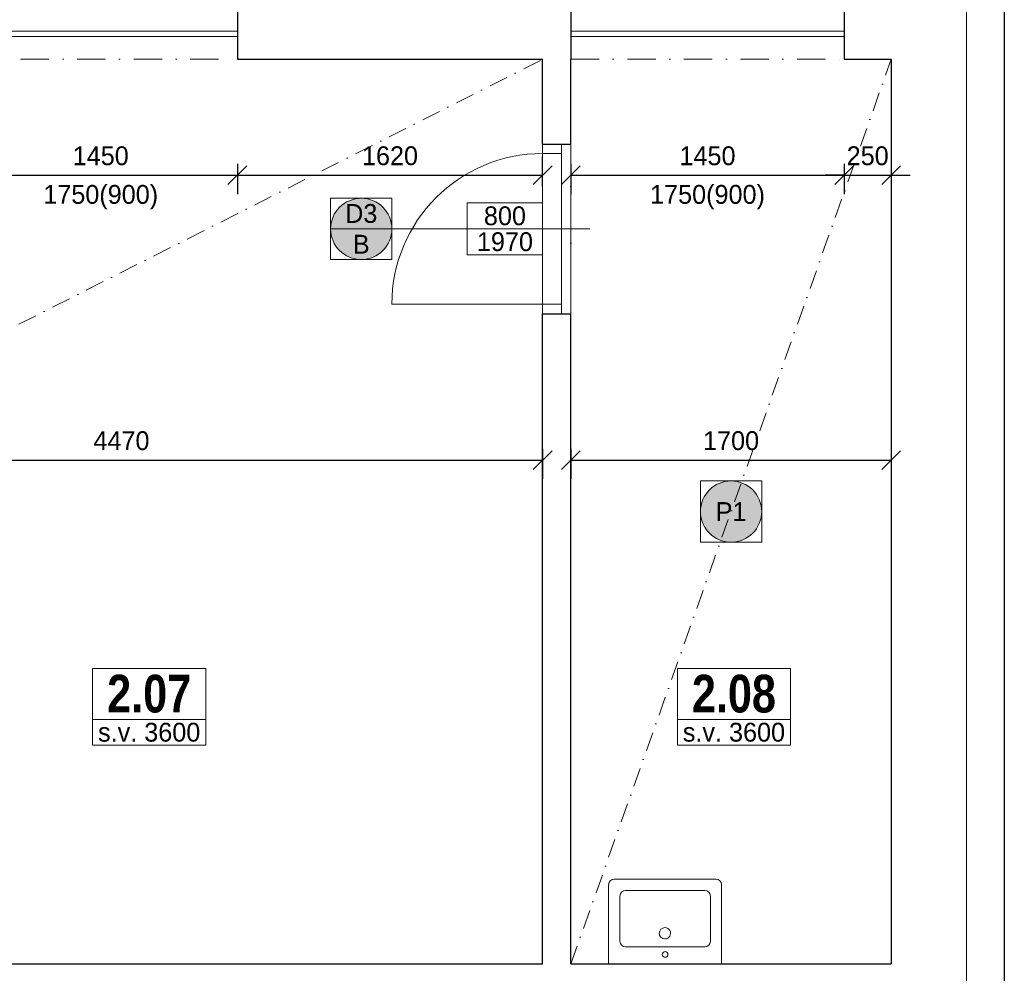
# Model space of a CAD drawing. Header units: millimetres. Extents: x -65956 to 5894746, y -14679 to 163521.
# Tile 59 of 89: x 24875 to 30100, y 4513 to 9573. Entities that reach past the tile are written whole.
import ezdxf

# ---------------------------------------------------------------- set-up
doc = ezdxf.new("R2010")
doc.units = ezdxf.units.MM
doc.linetypes.add('ACAD_ISO03W100', pattern=[30, 12, -18])
doc.linetypes.add('ČERCHOVANÁ', pattern=[1, 0.5, -0.25, 0, -0.25])
doc.layers.get('0').update_dxf_attribs({"lineweight": 5})
doc.layers.get('Defpoints').update_dxf_attribs({"color": 2, "lineweight": 30})
doc.layers.add('- pomocna', color=232, linetype='Continuous', lineweight=0, plot=False)
for name, color, linetype, lineweight in [('- popis', 7, 'Continuous', 0), ('- zariadenie', 30, 'Continuous', 0), ('Bodko ciarkovana T', 200, 'ČERCHOVANÁ', 0), ('H popisky', 30, 'Continuous', 25), ('H stavba', 82, 'Continuous', 30), ('KOTY', 51, 'Continuous', 5), ('m_popis', 7, 'Continuous', 0), ('otvor', 163, 'Continuous', 5), ('RE-buranie', 41, 'Continuous', 18), ('Tbč stavba', 4, 'ČERCHOVANÁ', 0), ('Tč stavba', 7, 'ACAD_ISO03W100', 5), ('VT kóty', 51, 'Continuous', 5), ('VT sanita', 210, 'Continuous', 5)]:
    doc.layers.add(name, color=color, linetype=linetype, lineweight=lineweight)
doc.styles.add('1-100_te_2mm_200', font='technic_.ttf', dxfattribs={"height": 200})
doc.styles.add('1-20_ce_5mm_100', font='GOTHIC.TTF', dxfattribs={"height": 100})
doc.styles.add('1-50_ce_2mm_100', font='GOTHIC.TTF', dxfattribs={"height": 100})
doc.dimstyles.new('technic_1-100', dxfattribs={"dimtxt": 200, "dimasz": 240, "dimexe": 300, "dimexo": 200, "dimgap": 100, "dimtad": 1, "dimdec": 1, "dimrnd": 0.5, "dimtxsty": '1-100_te_2mm_200', "dimblk": 'OBLIQUE', "dimcen": 2.5, "dimclrd": 256, "dimclrt": 256, "dimadec": 0, "dimazin": 0, "dimtfac": 1, "dimtdec": 1, "dimtix": 1, "dimtmove": 1, "dimatfit": 3, "dimldrblk": 'OBLIQUE', "dimfxl": 400, "dimfxlon": 1, "dimarcsym": 0})

# ---------------------------------------------------------------- blocks, each defined once
blk = doc.blocks.new('_Oblique')
at = {"color": 0, "linetype": 'ByBlock', "lineweight": -2}
blk.add_line((-0.5, -0.5), (0.5, 0.5), dxfattribs=at)
blk = doc.blocks.new('*D313')
at = {"layer": 'Defpoints', "color": 0, "transparency": 16777216}
for p in [(24580.1, 9363.3), (26030.1, 9363.3), (26030.1, 8748)]:
    blk.add_point(p, dxfattribs=at)
at = {"layer": 'KOTY', "color": 0, "lineweight": -2, "transparency": 16777216}
for p, q in [((24580.1, 8808), (24580.1, 8648)), ((26030.1, 8808), (26030.1, 8648))]:
    blk.add_line(p, q, dxfattribs=at)
at = {"layer": 'KOTY', "lineweight": -2, "transparency": 16777216}
blk.add_line((24580.1, 8748), (26030.1, 8748), dxfattribs=at)
at = {"layer": 'KOTY', "lineweight": -2, "transparency": 16777216, "xscale": 100, "yscale": 100, "zscale": 100, "rotation": 180}
blk.add_blockref('_Oblique', (24580.1, 8748), dxfattribs=at)
at = {"layer": 'KOTY', "lineweight": -2, "transparency": 16777216, "xscale": 100, "yscale": 100, "zscale": 100}
blk.add_blockref('_Oblique', (26030.1, 8748), dxfattribs=at)
at = {"layer": 'KOTY', "transparency": 16777216, "char_height": 100, "attachment_point": 5, "style": '1-20_ce_5mm_100'}
for s, insert in [('1450', (25305.1, 8850.6)), ('1750(900)', (25305.1, 8631.3))]:
    blk.add_mtext(s, dxfattribs=dict(at, insert=insert))
blk = doc.blocks.new('*D314')
at = {"layer": 'Defpoints', "color": 0, "transparency": 16777216}
for p in [(26030.1, 9363.3), (27650.1, 8748), (27650.1, 8013.3)]:
    blk.add_point(p, dxfattribs=at)
at = {"layer": 'KOTY', "color": 0, "lineweight": -2, "transparency": 16777216}
for p, q in [((27650.1, 8688), (27650.1, 8848)), ((26030.1, 8808), (26030.1, 8648))]:
    blk.add_line(p, q, dxfattribs=at)
at = {"layer": 'KOTY', "lineweight": -2, "transparency": 16777216}
blk.add_line((26030.1, 8748), (27650.1, 8748), dxfattribs=at)
at = {"layer": 'KOTY', "lineweight": -2, "transparency": 16777216, "xscale": 100, "yscale": 100, "zscale": 100, "rotation": 180}
blk.add_blockref('_Oblique', (26030.1, 8748), dxfattribs=at)
at = {"layer": 'KOTY', "lineweight": -2, "transparency": 16777216, "xscale": 100, "yscale": 100, "zscale": 100}
blk.add_blockref('_Oblique', (27650.1, 8748), dxfattribs=at)
at = {"layer": 'KOTY', "transparency": 16777216, "insert": (26840.1, 8850.6), "char_height": 100, "attachment_point": 5, "style": '1-20_ce_5mm_100'}
blk.add_mtext('1620', dxfattribs=at)
blk = doc.blocks.new('*D315')
at = {"layer": 'Defpoints', "color": 0, "transparency": 16777216}
for p in [(23180.1, 9363.3), (27650.1, 8013.3), (27650.1, 7236.5)]:
    blk.add_point(p, dxfattribs=at)
at = {"layer": 'KOTY', "color": 0, "lineweight": -2, "transparency": 16777216}
for p, q in [((23180.1, 7296.5), (23180.1, 7136.5)), ((27650.1, 7296.5), (27650.1, 7136.5))]:
    blk.add_line(p, q, dxfattribs=at)
at = {"layer": 'KOTY', "lineweight": -2, "transparency": 16777216}
blk.add_line((23180.1, 7236.5), (27650.1, 7236.5), dxfattribs=at)
at = {"layer": 'KOTY', "lineweight": -2, "transparency": 16777216, "xscale": 100, "yscale": 100, "zscale": 100, "rotation": 180}
blk.add_blockref('_Oblique', (23180.1, 7236.5), dxfattribs=at)
at = {"layer": 'KOTY', "lineweight": -2, "transparency": 16777216, "xscale": 100, "yscale": 100, "zscale": 100}
blk.add_blockref('_Oblique', (27650.1, 7236.5), dxfattribs=at)
at = {"layer": 'KOTY', "transparency": 16777216, "insert": (25415.1, 7339), "char_height": 100, "attachment_point": 5, "style": '1-20_ce_5mm_100'}
blk.add_mtext('4470', dxfattribs=at)
blk = doc.blocks.new('*D316')
at = {"layer": 'Defpoints', "color": 0, "transparency": 16777216}
for p in [(27800.1, 9363.3), (29250.1, 9363.3), (29250.1, 8748)]:
    blk.add_point(p, dxfattribs=at)
at = {"layer": 'KOTY', "color": 0, "lineweight": -2, "transparency": 16777216}
for p, q in [((27800.1, 8808), (27800.1, 8648)), ((29250.1, 8808), (29250.1, 8648))]:
    blk.add_line(p, q, dxfattribs=at)
at = {"layer": 'KOTY', "lineweight": -2, "transparency": 16777216}
blk.add_line((27800.1, 8748), (29250.1, 8748), dxfattribs=at)
at = {"layer": 'KOTY', "lineweight": -2, "transparency": 16777216, "xscale": 100, "yscale": 100, "zscale": 100, "rotation": 180}
blk.add_blockref('_Oblique', (27800.1, 8748), dxfattribs=at)
at = {"layer": 'KOTY', "lineweight": -2, "transparency": 16777216, "xscale": 100, "yscale": 100, "zscale": 100}
blk.add_blockref('_Oblique', (29250.1, 8748), dxfattribs=at)
at = {"layer": 'KOTY', "transparency": 16777216, "char_height": 100, "attachment_point": 5, "style": '1-20_ce_5mm_100'}
for s, insert in [('1450', (28525.1, 8850.6)), ('1750(900)', (28525.1, 8631.3))]:
    blk.add_mtext(s, dxfattribs=dict(at, insert=insert))
blk = doc.blocks.new('*D317')
at = {"layer": 'Defpoints', "color": 0, "transparency": 16777216}
for p in [(29250.1, 9363.3), (29500.1, 9363.3), (29500.1, 8748)]:
    blk.add_point(p, dxfattribs=at)
at = {"layer": 'KOTY', "color": 0, "lineweight": -2, "transparency": 16777216}
for p, q in [((29250.1, 8808), (29250.1, 8648)), ((29500.1, 8808), (29500.1, 8648))]:
    blk.add_line(p, q, dxfattribs=at)
at = {"layer": 'KOTY', "lineweight": -2, "transparency": 16777216}
for p, q in [((29250.1, 8748), (29150.1, 8748)), ((29250.1, 8748), (29500.1, 8748)), ((29500.1, 8748), (29600.1, 8748))]:
    blk.add_line(p, q, dxfattribs=at)
at = {"layer": 'KOTY', "lineweight": -2, "transparency": 16777216, "xscale": 100, "yscale": 100, "zscale": 100}
blk.add_blockref('_Oblique', (29250.1, 8748), dxfattribs=at)
at = {"layer": 'KOTY', "lineweight": -2, "transparency": 16777216, "xscale": 100, "yscale": 100, "zscale": 100, "rotation": 180}
blk.add_blockref('_Oblique', (29500.1, 8748), dxfattribs=at)
at = {"layer": 'KOTY', "transparency": 16777216, "insert": (29375.1, 8850.6), "char_height": 100, "attachment_point": 5, "style": '1-20_ce_5mm_100'}
blk.add_mtext('250', dxfattribs=at)
blk = doc.blocks.new('*D318')
at = {"layer": 'Defpoints', "color": 0, "transparency": 16777216}
for p in [(27800.1, 9363.3), (29500.1, 9363.3), (29500.1, 7236.5)]:
    blk.add_point(p, dxfattribs=at)
at = {"layer": 'KOTY', "color": 0, "lineweight": -2, "transparency": 16777216}
for p, q in [((27800.1, 7296.5), (27800.1, 7136.5)), ((29500.1, 7296.5), (29500.1, 7136.5))]:
    blk.add_line(p, q, dxfattribs=at)
at = {"layer": 'KOTY', "lineweight": -2, "transparency": 16777216}
blk.add_line((27800.1, 7236.5), (29500.1, 7236.5), dxfattribs=at)
at = {"layer": 'KOTY', "lineweight": -2, "transparency": 16777216, "xscale": 100, "yscale": 100, "zscale": 100, "rotation": 180}
blk.add_blockref('_Oblique', (27800.1, 7236.5), dxfattribs=at)
at = {"layer": 'KOTY', "lineweight": -2, "transparency": 16777216, "xscale": 100, "yscale": 100, "zscale": 100}
blk.add_blockref('_Oblique', (29500.1, 7236.5), dxfattribs=at)
at = {"layer": 'KOTY', "transparency": 16777216, "insert": (28650.1, 7339), "char_height": 100, "attachment_point": 5, "style": '1-20_ce_5mm_100'}
blk.add_mtext('1700', dxfattribs=at)
blk = doc.blocks.new('u 600x450')
for p, q in [((300, 0), (-300, 0)), ((-300, 0), (-300, -420)), ((300, -420), (300, 0)), ((210, -90), (-210, -90)), ((-240, -120), (-240, -360)), ((240, -360), (240, -120)), ((-210, -390), (210, -390)), ((-270, -450), (270, -450))]:
    blk.add_line(p, q)
blk.add_circle((0, -50), 15)
for centre, start, end in [((-210, -120), 90, 180), ((210, -120), 360, 90), ((-210, -360), 180, 270), ((210, -360), 270, 360), ((-270, -420), 180, 270), ((270, -420), 270, 360)]:
    blk.add_arc(centre, 30, start, end)
for start_param, end_param in [(4.457203, 7.598795), (1.31561, 4.457203)]:
    blk.add_ellipse((-1.3, -162.4), major_axis=(-29, -7.6), ratio=1, start_param=start_param, end_param=end_param)
blk = doc.blocks.new('*T31')
at = {"layer": 'Defpoints', "color": 8, "linetype": 'ByBlock', "lineweight": 0, "transparency": 16777216}
for p, q in [((0, 0), (600, 0)), ((0, 0), (0, -270.7)), ((600, 0), (600, -270.7)), ((0, -270.7), (600, -270.7))]:
    blk.add_line(p, q, dxfattribs=at)
at = {"layer": 'H popisky', "color": 0, "transparency": 16777216, "insert": (300, -135.3), "char_height": 200, "width": 596, "attachment_point": 5, "style": '1-50_ce_2mm_100'}
blk.add_mtext('{\\fTechnicLite|b1|i0|c2|p2;\\C256;2.07}', dxfattribs=at)
blk = doc.blocks.new('*T32')
at = {"layer": 'Defpoints', "color": 8, "linetype": 'ByBlock', "lineweight": 0, "transparency": 16777216}
for p, q in [((0, 0), (600, 0)), ((0, 0), (0, -270.7)), ((600, 0), (600, -270.7)), ((0, -270.7), (600, -270.7))]:
    blk.add_line(p, q, dxfattribs=at)
at = {"layer": 'H popisky', "color": 0, "transparency": 16777216, "insert": (300, -135.3), "char_height": 200, "width": 596, "attachment_point": 5, "style": '1-50_ce_2mm_100'}
blk.add_mtext('{\\fTechnicLite|b1|i0|c2|p2;\\C256;2.08}', dxfattribs=at)
blk = doc.blocks.new('*T359')
at = {"layer": 'Defpoints', "color": 8, "linetype": 'ByBlock', "lineweight": 0, "transparency": 16777216}
for p, q in [((0, 137.3), (600, 137.3)), ((0, 0), (0, 137.3)), ((600, 0), (600, 137.3)), ((0, 0), (600, 0))]:
    blk.add_line(p, q, dxfattribs=at)
at = {"layer": 'm_popis', "color": 0, "transparency": 16777216, "insert": (300, 68.7), "char_height": 100, "width": 596, "attachment_point": 5, "style": '1-50_ce_2mm_100'}
blk.add_mtext('s.v. 3600', dxfattribs=at)
blk = doc.blocks.new('*T360')
at = {"layer": 'Defpoints', "color": 8, "linetype": 'ByBlock', "lineweight": 0, "transparency": 16777216}
for p, q in [((0, 137.3), (600, 137.3)), ((0, 0), (0, 137.3)), ((600, 0), (600, 137.3)), ((0, 0), (600, 0))]:
    blk.add_line(p, q, dxfattribs=at)
at = {"layer": 'm_popis', "color": 0, "transparency": 16777216, "insert": (300, 68.7), "char_height": 100, "width": 596, "attachment_point": 5, "style": '1-50_ce_2mm_100'}
blk.add_mtext('s.v. 3600', dxfattribs=at)
blk = doc.blocks.new('*T363')
at = {"layer": 'Defpoints', "color": 8, "linetype": 'ByBlock', "lineweight": 0, "transparency": 16777216}
for p, q in [((0, 274.7), (400, 274.7)), ((0, 0), (0, 274.7)), ((400, 0), (400, 274.7)), ((0, 137.3), (400, 137.3)), ((0, 0), (400, 0))]:
    blk.add_line(p, q, dxfattribs=at)
at = {"layer": 'VT kóty', "color": 0, "transparency": 16777216, "char_height": 100, "width": 396, "attachment_point": 5, "style": '1-50_ce_2mm_100'}
for s, insert in [('800', (200, 206)), ('1970', (200, 68.7))]:
    blk.add_mtext(s, dxfattribs=dict(at, insert=insert))
blk = doc.blocks.new('*T364')
at = {"layer": 'Defpoints', "color": 8, "linetype": 'ByBlock', "lineweight": 0, "transparency": 16777216}
for p, q in [((0, 0), (324.9, 0)), ((0, 0), (0, -324.9)), ((324.9, 0), (324.9, -324.9)), ((0, -162.5), (324.9, -162.5)), ((0, -324.9), (324.9, -324.9))]:
    blk.add_line(p, q, dxfattribs=at)
at = {"layer": 'VT kóty', "color": 0, "transparency": 16777216, "char_height": 100, "width": 320.944, "attachment_point": 5, "style": '1-50_ce_2mm_100'}
for s, insert in [('D3', (162.5, -81.2)), ('B', (162.5, -243.7))]:
    blk.add_mtext(s, dxfattribs=dict(at, insert=insert))
blk = doc.blocks.new('*T932')
at = {"layer": 'Defpoints', "color": 8, "linetype": 'ByBlock', "lineweight": 0, "transparency": 16777216}
for p, q in [((0, 0), (324.9, 0)), ((0, 0), (0, -324.9)), ((324.9, 0), (324.9, -324.9)), ((0, -324.9), (324.9, -324.9))]:
    blk.add_line(p, q, dxfattribs=at)
at = {"layer": '- popis', "color": 0, "transparency": 16777216, "insert": (162.5, -162.5), "char_height": 100, "width": 320.944, "attachment_point": 5, "style": '1-50_ce_2mm_100'}
blk.add_mtext('P1', dxfattribs=at)

msp = doc.modelspace()

# ---------------------------------------------------------------- hatches: boundary and pattern name
at = {"layer": 'RE-buranie'}
for points in [[(26850.1, 8463.19, 1), (26525.16, 8463.19, 1)], [(28812.57, 6963.33, 1), (28487.63, 6963.33, 1)]]:
    msp.add_hatch(color=256, dxfattribs=at).paths.add_polyline_path(points)

# ---------------------------------------------------------------- linework, layer by layer
at = {"layer": '- pomocna'}
for points in [[(23180.1, 4713.33), (23480.1, 4713.33), (23480.1, 4563.33), (27650.1, 4563.33), (27650.1, 9363.33), (26030.1, 9363.33), (26030.1, 9513.33), (24580.1, 9513.33), (24580.1, 9363.33), (23180.1, 9363.33), (23180.1, 4713.33)], [(27800.1, 4563.33), (29500.1, 4563.33), (29500.1, 9363.33), (29250.1, 9363.33), (29250.1, 9513.33), (27800.1, 9513.33), (27800.1, 4563.33)]]:
    msp.add_lwpolyline(points, dxfattribs=at)
at = {"linetype": 'Continuous'}
msp.add_line((29900.1, 9763.33), (29900.1, 4163.33), dxfattribs=at)
at = {"layer": 'Bodko ciarkovana T', "ltscale": 200}
for p, q in [((24157.14, 7596.19), (27650.1, 9363.33)), ((27800.1, 4563.33), (29500.1, 9363.33))]:
    msp.add_line(p, q, dxfattribs=at)
at = {"layer": 'H stavba'}
for p, q in [((26030.1, 9963.33), (26030.1, 9363.33)), ((27800.1, 9963.33), (27800.1, 9363.33)), ((29250.1, 9963.33), (29250.1, 9363.33)), ((30100.1, 9963.33), (30100.1, 4163.33)), ((26030.1, 9363.33), (27650.1, 9363.33)), ((27650.1, 8913.33), (27650.1, 9363.33)), ((27800.1, 8913.33), (27800.1, 9363.33)), ((29250.1, 9363.33), (29500.1, 9363.33)), ((29500.1, 9363.33), (29500.1, 4563.33)), ((27650.1, 8913.33), (27800.1, 8913.33)), ((27650.1, 4563.33), (27650.1, 8013.33)), ((27650.1, 8013.33), (27800.1, 8013.33)), ((27800.1, 4563.33), (27800.1, 8013.33)), ((24180.1, 4563.33), (27650.1, 4563.33)), ((27800.1, 4563.33), (29500.1, 4563.33))]:
    msp.add_line(p, q, dxfattribs=at)
at = {"layer": 'otvor'}
for p, q in [((24580.1, 9483.33), (26030.1, 9483.33)), ((27800.1, 9483.33), (29250.1, 9483.33)), ((27650.1, 8913.33), (27650.1, 8013.33)), ((27750.1, 8913.33), (27750.1, 8013.33)), ((27650.1, 8863.33), (27750.1, 8863.33)), ((26850.1, 8063.33), (27750.1, 8063.33))]:
    msp.add_line(p, q, dxfattribs=at)
msp.add_arc((27650.1, 8063.33), 800, 90, 180, dxfattribs=at)
at = {"layer": 'Tbč stavba', "ltscale": 300}
for p, q in [((24580.1, 9363.33), (26030.1, 9363.33)), ((27800.1, 9363.33), (29250.1, 9363.33)), ((27800.1, 8913.33), (27800.1, 8013.33))]:
    msp.add_line(p, q, dxfattribs=at)
at = {"layer": 'Tč stavba', "ltscale": 3}
for p, q in [((24580.1, 9513.33), (26030.1, 9513.33)), ((27800.1, 9513.33), (29250.1, 9513.33))]:
    msp.add_line(p, q, dxfattribs=at)
at = {"layer": 'VT sanita'}
msp.add_line((27900.1, 8463.38), (26850.1, 8463.19), dxfattribs=at)
for centre in [(26687.63, 8463.19), (28650.1, 6963.33)]:
    msp.add_circle(centre, 162.47, dxfattribs=at)

# ---------------------------------------------------------------- block references
at = {"layer": '- zariadenie', "linetype": 'Continuous', "xscale": -1, "rotation": 180}
msp.add_blockref('u 600x450', (28300.14, 4563.33), dxfattribs=at)
for name, p in [('*T364', (26525.16, 8625.66)), ('*T363', (27250.1, 8326)), ('*T932', (28487.63, 7125.81)), ('*T31', (25262.28, 6131.29)), ('*T32', (28365.4, 6131.29)), ('*T359', (25262.28, 5723.29)), ('*T360', (28365.4, 5723.29))]:
    msp.add_blockref(name, p)

# ---------------------------------------------------------------- dimensions: what is measured, and where the dimension line sits
at = {"layer": 'KOTY'}
for base, p1, p2, picture, middle in [((27650.1, 7236.48), (23180.1, 9363.33), (27650.1, 8013.33), '*D315', (25415.1, 7339)), ((27650.1, 8748.04), (26030.1, 9363.33), (27650.1, 8013.33), '*D314', (26840.1, 8850.55)), ((29500.1, 7236.48), (27800.1, 9363.33), (29500.1, 9363.33), '*D318', (28650.1, 7339)), ((29500.1, 8748.04), (29250.1, 9363.33), (29500.1, 9363.33), '*D317', (29375.1, 8850.55))]:
    dim = msp.add_linear_dim(base=base, p1=p1, p2=p2, dimstyle='technic_1-100', override={"dimtxt": 100, "dimasz": 100, "dimexe": 100, "dimgap": 50, "dimtxsty": '1-20_ce_5mm_100', "dimfxl": 60}, dxfattribs=at)
    dim.commit()
    dim.dimension.update_dxf_attribs({"geometry": picture, "text_midpoint": middle})
for base, p1, p2, picture, middle in [((26030.1, 8748.04), (24580.1, 9363.33), (26030.1, 9363.33), '*D313', (25305.1, 8748.04)), ((29250.1, 8748.04), (27800.1, 9363.33), (29250.1, 9363.33), '*D316', (28525.1, 8748.04))]:
    dim = msp.add_linear_dim(base=base, p1=p1, p2=p2, text='<>\\X 1750(900)', dimstyle='technic_1-100', override={"dimtxt": 100, "dimasz": 100, "dimexe": 100, "dimgap": 50, "dimtxsty": '1-20_ce_5mm_100', "dimfxl": 60}, dxfattribs=at)
    dim.commit()
    dim.dimension.update_dxf_attribs({"geometry": picture, "text_midpoint": middle})

doc.saveas('drawing.dxf')
